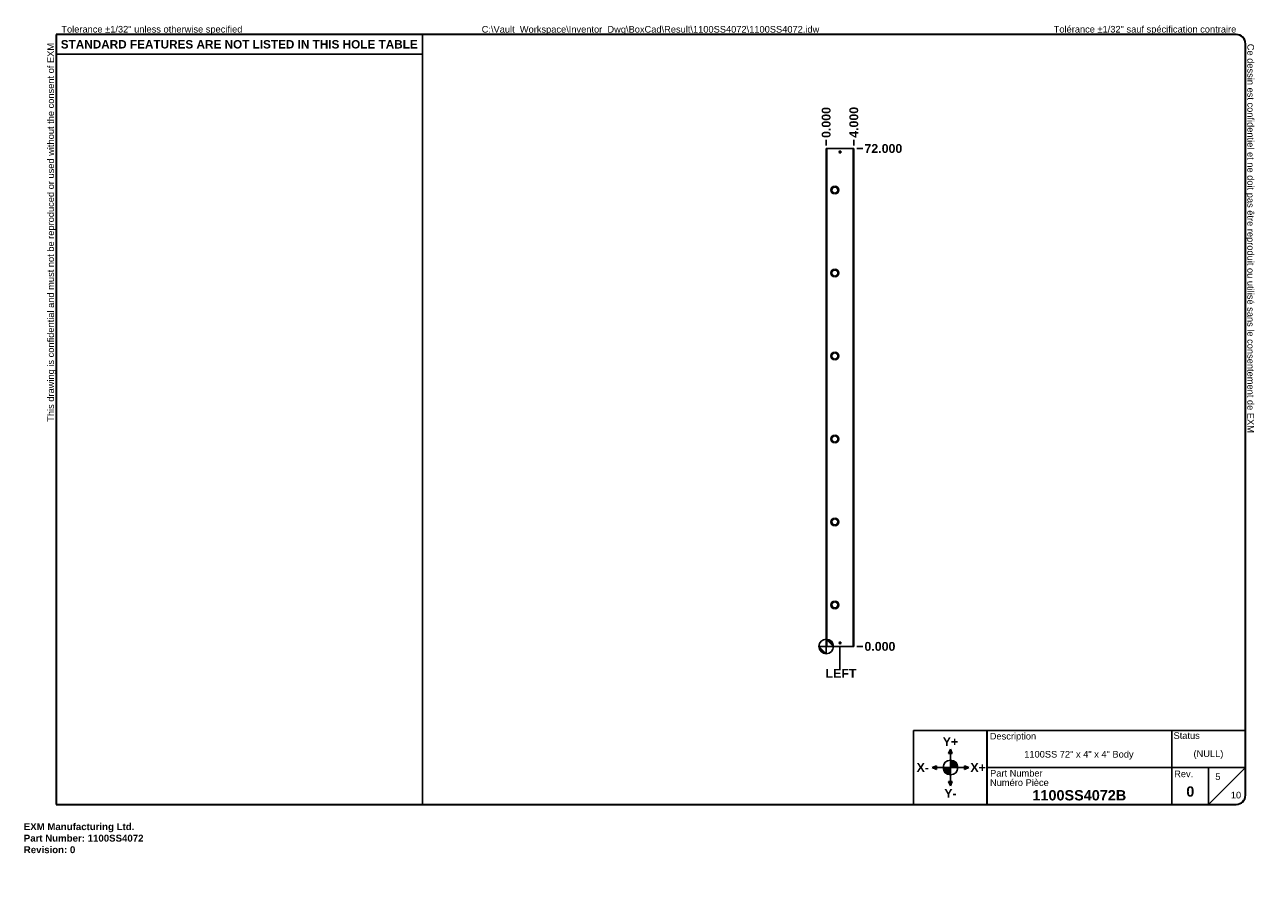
# Model space of a CAD drawing. Header units: inches. Extents: x 0 to 178, y -11 to 115.
import ezdxf

# ---------------------------------------------------------------- set-up
doc = ezdxf.new("R2010")
doc.units = ezdxf.units.IN
doc.header["$LTSCALE"] = 10.666667
doc.header["$MEASUREMENT"] = 0
doc.layers.get('0').update_dxf_attribs({"lineweight": 25})
for name, color, linetype, lineweight in [('Dimensions(ANSI)', 7, 'Continuous', 25), ('Sketch Geometry(ANSI)', 7, 'Continuous', 25), ('Symbols(ANSI)', 7, 'Continuous', 25), ('Visible Edges(ANSI)', 7, 'Continuous', 25), ('Visible Tangent Edges(ANSI)', 7, 'Continuous', 25)]:
    doc.layers.add(name, color=color, linetype=linetype, lineweight=lineweight)
doc.layers.add('Hatch', color=179, linetype='Continuous', lineweight=9, true_color=0x1e1e47)
doc.styles.add('Current-ANSI', font='arial.ttf')
doc.styles.add('Dimension-ANSI', font='arialbd.ttf')
doc.styles.get("Standard").update_dxf_attribs({"font": 'arialbd.ttf'})
doc.styles.add('Text Style44', font='arialbd.ttf')
doc.dimstyles.new('INCH-ANSI', dxfattribs={"dimscale": 10.666667, "dimtxt": 0.12, "dimasz": 0.098425, "dimexe": 0.04, "dimexo": 0.04, "dimgap": 0.031496, "dimtad": 0, "dimtih": 1, "dimtoh": 1, "dimdec": 3, "dimrnd": 1e-08, "dimzin": 0, "dimdsep": 46, "dimtxsty": 'Dimension-ANSI', "dimcen": 0.09, "dimdle": 0.312, "dimclrd": 179, "dimclre": 179, "dimclrt": 7, "dimadec": 1, "dimazin": 0, "dimtfac": 1, "dimtdec": 3, "dimtofl": 0, "dimtmove": 0, "dimatfit": 3, "dimfxl": 1, "dimtolj": 1, "dimtzin": 4, "dimlwd": 25, "dimlwe": 25, "dimarcsym": 0})
doc.dimstyles.new('INCH-ANSI-VERTICAL', dxfattribs={"dimscale": 10.666667, "dimtxt": 0.12, "dimasz": 0.098425, "dimexe": 0.04, "dimexo": 0.04, "dimgap": 0.031496, "dimtad": 0, "dimtih": 1, "dimtoh": 1, "dimdec": 3, "dimrnd": 1e-08, "dimzin": 0, "dimdsep": 46, "dimtxsty": 'Dimension-ANSI', "dimcen": 0.09, "dimdle": 0.312, "dimclrd": 179, "dimclre": 179, "dimclrt": 7, "dimadec": 1, "dimazin": 0, "dimtfac": 1, "dimtdec": 3, "dimtofl": 0, "dimtmove": 0, "dimatfit": 3, "dimfxl": 1, "dimtolj": 1, "dimtzin": 4, "dimlwd": 25, "dimlwe": 25, "dimarcsym": 0})

# ---------------------------------------------------------------- blocks, each defined once
blk = doc.blocks.new('Origin Indicator Symbol2')
at = {"layer": 'Dimensions(ANSI)'}
h = blk.add_hatch(color=7, dxfattribs=at)
edge = h.paths.add_edge_path(flags=0)
edge.add_line((10.879, 2.298), (10.78, 2.396))
edge.add_arc((10.879, 2.396), 0.0984, 180, 270)
h = blk.add_hatch(color=7, dxfattribs=at)
edge = h.paths.add_edge_path(flags=0)
edge.add_line((10.879, 2.495), (10.977, 2.396))
edge.add_arc((10.879, 2.396), 0.0984, 0, 90)
at = {"layer": 'Dimensions(ANSI)', "color": 7, "linetype": 'Continuous'}
for p, q in [((10.879, 2.298), (10.78, 2.396)), ((10.879, 2.495), (10.977, 2.396))]:
    blk.add_line(p, q, dxfattribs=at)
at = {"layer": 'Dimensions(ANSI)', "color": 7, "linetype": 'Continuous', "flags": 128}
for points in [[(10.879, 2.396), (10.879, 2.298), (10.78, 2.396), (10.879, 2.396)], [(10.879, 2.396), (10.78, 2.396), (10.879, 2.396), (10.879, 2.396)], [(10.879, 2.396), (10.977, 2.396), (10.879, 2.495), (10.879, 2.396)], [(10.879, 2.396), (10.879, 2.495), (10.879, 2.298), (10.879, 2.396)]]:
    blk.add_lwpolyline(points, dxfattribs=at)
at = {"layer": 'Dimensions(ANSI)', "color": 7, "linetype": 'Continuous'}
blk.add_circle((10.879, 2.396), 0.0984, dxfattribs=at)
for start, end in [(180, 270), (0, 90)]:
    blk.add_arc((10.879, 2.396), 0.0984, start, end, dxfattribs=at)
at = {"layer": 'Dimensions(ANSI)', "color": 7}
for points in [[(10.879, 2.396), (10.879, 2.298), (10.78, 2.396), (10.879, 2.396)], [(10.879, 2.396), (10.78, 2.396), (10.879, 2.396)], [(10.879, 2.396), (10.977, 2.396), (10.879, 2.495), (10.879, 2.396)], [(10.879, 2.396), (10.879, 2.495), (10.879, 2.298), (10.879, 2.396)]]:
    blk.add_solid(points, dxfattribs=at)
blk = doc.blocks.new('Borders EXM - B (Inch) - B')
at = {"layer": 'Sketch Geometry(ANSI)', "linetype": 'Continuous', "lineweight": 35}
for p, q in [((16.438, 10.692), (0.437, 10.692)), ((0.437, 10.692), (0.437, 0.255)), ((16.562, 0.38), (16.562, 10.567)), ((0.437, 0.255), (16.438, 0.255))]:
    blk.add_line(p, q, dxfattribs=at)
at = {"layer": 'Sketch Geometry(ANSI)'}
for p, q in [((5.406, 10.692), (5.406, 0.255)), ((0.437, 10.428), (5.406, 10.428))]:
    blk.add_line(p, q, dxfattribs=at)
at = {"layer": 'Sketch Geometry(ANSI)', "linetype": 'Continuous', "lineweight": 35}
for centre, start, end in [((16.438, 10.567), 0, 90), ((16.438, 0.38), 270, 0)]:
    blk.add_arc(centre, 0.125, start, end, dxfattribs=at)
at = {"layer": 'Symbols(ANSI)', "color": 7, "char_height": 0.09, "attachment_point": 7, "style": 'Current-ANSI'}
for s, insert, rotation in [('This drawing is confidential and must not be reproduced or used without the consent of EXM', (0.437, 5.442), 90), ('Ce dessin est confidentiel et ne doit pas être reproduit ou utilisé sans le consentement de EXM', (16.562, 10.567), 270)]:
    blk.add_mtext(s, dxfattribs=dict(at, insert=insert, rotation=rotation))
for s, insert in [('Tolerance ±1/32" unless otherwise specified', (0.509, 10.692)), ('Tolérance ±1/32" sauf spécification contraire', (13.963, 10.692))]:
    blk.add_mtext(s, dxfattribs=dict(at, insert=insert))
at = {"layer": 'Symbols(ANSI)', "color": 7, "insert": (2.921, 10.559), "char_height": 0.114, "width": 4.96908, "attachment_point": 5, "style": 'Dimension-ANSI'}
blk.add_mtext('\\fArial|b1|i0;{\\H0.1140;STANDARD FEATURES ARE NOT LISTED IN THIS HOLE TABLE}', dxfattribs=at)
at = {"layer": 'Symbols(ANSI)', "color": 7, "style": 'Current-ANSI'}
blk.add_attdef('FILENAME_AND_PATH_001', (6.208, 10.718), '', height=0.09, dxfattribs=at)
blk = doc.blocks.new('Title Blocks EXM-2 - ANSI B')
at = {"layer": 'Hatch'}
for points in [[(12.725, 0.94), (12.75, 0.94), (12.75, 1)], [(12.775, 0.94), (12.75, 1), (12.75, 0.94)], [(12.56, 0.75), (12.56, 0.775), (12.5, 0.75)], [(12.56, 0.75), (12.5, 0.75), (12.56, 0.725)], [(12.94, 0.75), (13, 0.75), (12.94, 0.775)], [(12.94, 0.75), (12.94, 0.725), (13, 0.75)], [(12.75, 0.56), (12.725, 0.56), (12.75, 0.5)], [(12.75, 0.56), (12.75, 0.5), (12.775, 0.56)]]:
    blk.add_hatch(color=7, dxfattribs=at).paths.add_polyline_path(points)
h = blk.add_hatch(color=7, dxfattribs=at)
edge = h.paths.add_edge_path()
edge.add_line((12.75, 0.85), (12.75, 0.75))
edge.add_line((12.75, 0.75), (12.85, 0.75))
edge.add_arc((12.75, 0.75), 0.1, 0, 90)
h = blk.add_hatch(color=7, dxfattribs=at)
edge = h.paths.add_edge_path()
edge.add_line((12.75, 0.65), (12.75, 0.75))
edge.add_line((12.75, 0.75), (12.65, 0.75))
edge.add_arc((12.75, 0.75), 0.1, 180, 270)
at = {"layer": 'Sketch Geometry(ANSI)'}
for p, q in [((12.249, 1.25), (16.749, 1.25)), ((12.249, 0.25), (12.249, 1.25)), ((15.749, 1.25), (15.749, 0.75)), ((16.749, 1.25), (16.749, 0.375)), ((12.75, 1), (12.725, 0.94)), ((12.725, 0.94), (12.775, 0.94)), ((12.75, 0.85), (12.75, 1)), ((12.775, 0.94), (12.75, 1)), ((12.75, 0.75), (12.75, 0.85)), ((12.5, 0.75), (12.56, 0.775)), ((12.65, 0.75), (12.5, 0.75)), ((12.56, 0.725), (12.5, 0.75)), ((12.56, 0.775), (12.56, 0.725)), ((12.75, 0.75), (12.65, 0.75)), ((12.75, 0.75), (12.85, 0.75)), ((12.75, 0.75), (12.75, 0.65)), ((12.85, 0.75), (13, 0.75)), ((13, 0.75), (12.94, 0.775)), ((12.94, 0.775), (12.94, 0.725)), ((12.94, 0.725), (13, 0.75)), ((15.749, 0.75), (13.249, 0.75)), ((16.249, 0.75), (15.749, 0.75)), ((15.749, 0.75), (15.749, 0.25)), ((16.249, 0.25), (16.249, 0.75)), ((16.249, 0.75), (16.749, 0.75)), ((16.249, 0.25), (16.749, 0.75)), ((12.775, 0.56), (12.725, 0.56)), ((12.725, 0.56), (12.75, 0.5)), ((12.75, 0.65), (12.75, 0.5)), ((12.75, 0.5), (12.775, 0.56)), ((13.249, 0.25), (12.249, 0.25)), ((16.624, 0.25), (13.249, 0.25))]:
    blk.add_line(p, q, dxfattribs=at)
at = {"layer": 'Sketch Geometry(ANSI)', "linetype": 'Continuous', "lineweight": 35}
blk.add_line((13.249, 0.25), (13.249, 1.25), dxfattribs=at)
at = {"layer": 'Sketch Geometry(ANSI)'}
blk.add_circle((12.75, 0.75), 0.1, dxfattribs=at)
blk.add_arc((16.624, 0.375), 0.125, 270, 0, dxfattribs=at)
at = {"layer": 'Symbols(ANSI)', "color": 7}
for s, insert, char_height, attachment_point, style in [('Description', (13.283, 1.103), 0.09, 7, 'Current-ANSI'), ('Status', (15.774, 1.137), 0.09, 7, 'Current-ANSI'), ('\\fArial|b1|i0;Y+', (12.75, 1.1), 0.12, 5, 'Dimension-ANSI'), ('\\fArial|b1|i0;X-', (12.375, 0.75), 0.12, 5, 'Dimension-ANSI'), ('\\fArial|b1|i0;X+', (13.125, 0.75), 0.12, 5, 'Dimension-ANSI'), ('Part Number', (13.287, 0.627), 0.09, 7, 'Current-ANSI'), ('Numéro Pièce', (13.286, 0.5), 0.09, 7, 'Current-ANSI'), ('\\fArial|b1|i0;Y-', (12.75, 0.4), 0.12, 5, 'Dimension-ANSI')]:
    blk.add_mtext(s, dxfattribs=dict(at, insert=insert, char_height=char_height, attachment_point=attachment_point, style=style))
at = {"layer": 'Symbols(ANSI)', "color": 7, "insert": (15.783, 0.618), "char_height": 0.09, "width": 0.25854, "attachment_point": 7, "style": 'Current-ANSI'}
blk.add_mtext('Rev.', dxfattribs=at)
at = {"layer": 'Symbols(ANSI)', "color": 7}
for tag, p, height, style in [('IDW_DESC_IAM_001', (13.75, 0.885), 0.09, 'Current-ANSI'), ('DESIGN_STATE_001', (16.045, 0.893), 0.09, 'Current-ANSI'), ('Sheet_number_001', (16.341, 0.581), 0.09, 'Current-ANSI'), ('IDW_NAME_IAM_001', (13.861, 0.304), 0.14, 'Text Style44'), ('IDW_REV_001', (15.947, 0.355), 0.14, 'Text Style44'), ('Number_of_sheets_001', (16.551, 0.331), 0.09, 'Current-ANSI')]:
    blk.add_attdef(tag, p, '', height=height, dxfattribs=dict(at, style=style))
blk = doc.blocks.new('*D11')
at = {"layer": 'Defpoints', "color": 0, "linetype": 'Continuous', "transparency": 16777216}
for p in [(120.04, 25.56), (120.04, 25.56), (121.32, 25.56)]:
    blk.add_point(p, dxfattribs=at)
at = {"layer": 'Dimensions(ANSI)', "color": 179, "linetype": 'Continuous', "lineweight": 25, "true_color": 0x262658, "transparency": 16777216}
blk.add_line((120.47, 25.56), (121.32, 25.56), dxfattribs=at)
at = {"layer": 'Dimensions(ANSI)', "color": 7, "linetype": 'Continuous', "lineweight": 25, "transparency": 16777216, "insert": (123.81, 25.56), "char_height": 1.28, "attachment_point": 5, "style": 'Dimension-ANSI'}
blk.add_mtext('\\A1;0.000', dxfattribs=at)
blk = doc.blocks.new('*D12')
at = {"layer": 'Defpoints', "color": 0, "linetype": 'Continuous', "transparency": 16777216}
for p in [(120.04, 97.56), (121.32, 97.56), (120.04, 25.56)]:
    blk.add_point(p, dxfattribs=at)
at = {"layer": 'Dimensions(ANSI)', "color": 179, "linetype": 'Continuous', "lineweight": 25, "true_color": 0x262658, "transparency": 16777216}
blk.add_line((120.47, 97.56), (121.32, 97.56), dxfattribs=at)
at = {"layer": 'Dimensions(ANSI)', "color": 7, "linetype": 'Continuous', "lineweight": 25, "transparency": 16777216, "insert": (124.31, 97.56), "char_height": 1.28, "attachment_point": 5, "style": 'Dimension-ANSI'}
blk.add_mtext('\\A1;72.000', dxfattribs=at)
blk = doc.blocks.new('*D13')
at = {"layer": 'Defpoints', "color": 0, "linetype": 'Continuous', "transparency": 16777216}
for p in [(116.04, 98.84), (116.04, 97.56), (116.04, 97.56)]:
    blk.add_point(p, dxfattribs=at)
at = {"layer": 'Dimensions(ANSI)', "color": 179, "linetype": 'Continuous', "lineweight": 25, "true_color": 0x262658, "transparency": 16777216}
blk.add_line((116.04, 97.99), (116.04, 98.84), dxfattribs=at)
at = {"layer": 'Dimensions(ANSI)', "color": 7, "linetype": 'Continuous', "lineweight": 25, "transparency": 16777216, "insert": (116.04, 101.33), "char_height": 1.28, "attachment_point": 5, "rotation": 90, "style": 'Dimension-ANSI'}
blk.add_mtext('\\A1;0.000', dxfattribs=at)
blk = doc.blocks.new('*D14')
at = {"layer": 'Defpoints', "color": 0, "linetype": 'Continuous', "transparency": 16777216}
for p in [(120.04, 98.84), (116.04, 97.56), (120.04, 97.56)]:
    blk.add_point(p, dxfattribs=at)
at = {"layer": 'Dimensions(ANSI)', "color": 179, "linetype": 'Continuous', "lineweight": 25, "true_color": 0x262658, "transparency": 16777216}
blk.add_line((120.04, 97.99), (120.04, 98.84), dxfattribs=at)
at = {"layer": 'Dimensions(ANSI)', "color": 7, "linetype": 'Continuous', "lineweight": 25, "transparency": 16777216, "insert": (120.04, 101.35), "char_height": 1.28, "attachment_point": 5, "rotation": 90, "style": 'Dimension-ANSI'}
blk.add_mtext('\\A1;4.000', dxfattribs=at)
blk = doc.blocks.new('Datum Identifier14')
at = {"layer": 'Symbols(ANSI)', "color": 7, "linetype": 'Continuous', "lineweight": 25}
for p, q in [((11.066, 2.298), (11.066, 2.396)), ((11.066, 2.298), (11.066, 2.275)), ((11.066, 2.275), (11.066, 2.091))]:
    blk.add_line(p, q, dxfattribs=at)
at = {"layer": 'Symbols(ANSI)', "color": 7, "insert": (10.87, 1.971), "char_height": 0.12, "attachment_point": 7, "style": 'Dimension-ANSI'}
blk.add_mtext('LEFT', dxfattribs=at)

msp = doc.modelspace()

# ---------------------------------------------------------------- linework, layer by layer
at = {"layer": 'Visible Edges(ANSI)'}
for p, q in [((116.1274, 97.5609), (116.0414, 97.5609)), ((116.0414, 25.5609), (116.0414, 97.5609)), ((119.9554, 97.5609), (116.1274, 97.5609)), ((120.0414, 97.5609), (119.9554, 97.5609)), ((120.0414, 97.5609), (120.0414, 25.5609)), ((116.8559, 91.6009), (116.8558, 91.6009)), ((116.8558, 91.5209), (116.8559, 91.5209)), ((117.2414, 92.1212), (117.2414, 92.1211)), ((117.2414, 91.0008), (117.2414, 91.0007)), ((117.3414, 92.1211), (117.3414, 92.1212)), ((117.3414, 91.0007), (117.3414, 91.0008)), ((117.7271, 91.6009), (117.727, 91.6009)), ((117.727, 91.5209), (117.7271, 91.5209)), ((117.2414, 80.1212), (117.2414, 80.1211)), ((117.3414, 80.1211), (117.3414, 80.1212)), ((116.8559, 79.6009), (116.8558, 79.6009)), ((116.8558, 79.5209), (116.8559, 79.5209)), ((117.2414, 79.0008), (117.2414, 79.0007)), ((117.3414, 79.0007), (117.3414, 79.0008)), ((117.7271, 79.6009), (117.727, 79.6009)), ((117.727, 79.5209), (117.7271, 79.5209)), ((117.2414, 68.1212), (117.2414, 68.1211)), ((117.3414, 68.1211), (117.3414, 68.1212)), ((116.8559, 67.6009), (116.8558, 67.6009)), ((116.8558, 67.5209), (116.8559, 67.5209)), ((117.2414, 67.0008), (117.2414, 67.0007)), ((117.3414, 67.0007), (117.3414, 67.0008)), ((117.7271, 67.6009), (117.727, 67.6009)), ((117.727, 67.5209), (117.7271, 67.5209)), ((116.8559, 55.6009), (116.8558, 55.6009)), ((116.8558, 55.5209), (116.8559, 55.5209)), ((117.2414, 56.1212), (117.2414, 56.1211)), ((117.3414, 56.1211), (117.3414, 56.1212)), ((117.7271, 55.6009), (117.727, 55.6009)), ((117.727, 55.5209), (117.7271, 55.5209)), ((117.2414, 55.0008), (117.2414, 55.0007)), ((117.3414, 55.0007), (117.3414, 55.0008)), ((116.8559, 43.6009), (116.8558, 43.6009)), ((116.8558, 43.5209), (116.8559, 43.5209)), ((117.2414, 44.1212), (117.2414, 44.1211)), ((117.2414, 43.0008), (117.2414, 43.0007)), ((117.3414, 44.1211), (117.3414, 44.1212)), ((117.3414, 43.0007), (117.3414, 43.0008)), ((117.7271, 43.6009), (117.727, 43.6009)), ((117.727, 43.5209), (117.7271, 43.5209)), ((117.2414, 32.1212), (117.2414, 32.1211)), ((117.3414, 32.1211), (117.3414, 32.1212)), ((116.8559, 31.6009), (116.8558, 31.6009)), ((116.8558, 31.5209), (116.8559, 31.5209)), ((117.2414, 31.0008), (117.2414, 31.0007)), ((117.3414, 31.0007), (117.3414, 31.0008)), ((117.7271, 31.6009), (117.727, 31.6009)), ((117.727, 31.5209), (117.7271, 31.5209)), ((116.1274, 25.5609), (116.0414, 25.5609)), ((116.1274, 25.5609), (119.9554, 25.5609)), ((119.9554, 25.5609), (120.0414, 25.5609))]:
    msp.add_line(p, q, dxfattribs=at)
for centre in [(118.0414, 97.0609), (118.0414, 26.0609)]:
    msp.add_circle(centre, 0.1405, dxfattribs=at)
for centre, radius, start, end in [((117.2914, 91.5609), 0.5625, 95.099689, 264.900311), ((117.2914, 91.5609), 0.5624, 95.100598, 264.899402), ((117.2914, 91.5609), 0.4375, 5.245797, 174.754203), ((117.2914, 91.5609), 0.4375, 185.245797, 354.754203), ((117.2914, 91.5609), 0.4374, 5.247, 174.753), ((117.2914, 91.5609), 0.4374, 185.247, 354.753), ((117.2914, 91.5609), 0.5625, 275.099689, 84.900311), ((117.2914, 91.5609), 0.5624, 275.100598, 84.899402), ((117.2914, 79.5609), 0.5625, 95.099689, 264.900311), ((117.2914, 79.5609), 0.5624, 95.100598, 264.899402), ((117.2914, 79.5609), 0.5625, 275.099689, 84.900311), ((117.2914, 79.5609), 0.5624, 275.100598, 84.899402), ((117.2914, 79.5609), 0.4375, 5.245797, 174.754203), ((117.2914, 79.5609), 0.4375, 185.245797, 354.754203), ((117.2914, 79.5609), 0.4374, 5.247, 174.753), ((117.2914, 79.5609), 0.4374, 185.247, 354.753), ((117.2914, 67.5609), 0.5625, 95.099689, 264.900311), ((117.2914, 67.5609), 0.5624, 95.100598, 264.899402), ((117.2914, 67.5609), 0.4375, 5.245797, 174.754203), ((117.2914, 67.5609), 0.4374, 5.247, 174.753), ((117.2914, 67.5609), 0.5625, 275.099689, 84.900311), ((117.2914, 67.5609), 0.5624, 275.100598, 84.899402), ((117.2914, 67.5609), 0.4375, 185.245797, 354.754203), ((117.2914, 67.5609), 0.4374, 185.247, 354.753), ((117.2914, 55.5609), 0.5625, 95.099689, 264.900311), ((117.2914, 55.5609), 0.5624, 95.100598, 264.899402), ((117.2914, 55.5609), 0.4375, 5.245797, 174.754203), ((117.2914, 55.5609), 0.4375, 185.245797, 354.754203), ((117.2914, 55.5609), 0.4374, 5.247, 174.753), ((117.2914, 55.5609), 0.4374, 185.247, 354.753), ((117.2914, 55.5609), 0.5625, 275.099689, 84.900311), ((117.2914, 55.5609), 0.5624, 275.100598, 84.899402), ((117.2914, 43.5609), 0.5625, 95.099689, 264.900311), ((117.2914, 43.5609), 0.5624, 95.100598, 264.899402), ((117.2914, 43.5609), 0.4375, 5.245797, 174.754203), ((117.2914, 43.5609), 0.4375, 185.245797, 354.754203), ((117.2914, 43.5609), 0.4374, 5.247, 174.753), ((117.2914, 43.5609), 0.4374, 185.247, 354.753), ((117.2914, 43.5609), 0.5625, 275.099689, 84.900311), ((117.2914, 43.5609), 0.5624, 275.100598, 84.899402), ((117.2914, 31.5609), 0.5625, 95.099689, 264.900311), ((117.2914, 31.5609), 0.5624, 95.100598, 264.899402), ((117.2914, 31.5609), 0.5625, 275.099689, 84.900311), ((117.2914, 31.5609), 0.5624, 275.100598, 84.899402), ((117.2914, 31.5609), 0.4375, 5.245797, 174.754203), ((117.2914, 31.5609), 0.4375, 185.245797, 354.754203), ((117.2914, 31.5609), 0.4374, 5.247, 174.753), ((117.2914, 31.5609), 0.4374, 185.247, 354.753)]:
    msp.add_arc(centre, radius, start, end, dxfattribs=at)
at = {"layer": 'Visible Tangent Edges(ANSI)'}
for p, q in [((116.1274, 97.5609), (116.1274, 25.5609)), ((119.9554, 25.5609), (119.9554, 97.5609))]:
    msp.add_line(p, q, dxfattribs=at)

# ---------------------------------------------------------------- block references
at = {"xscale": 10.66666666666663, "yscale": 10.66666666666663, "zscale": 10.66666666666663}
for name, p, values in [('Borders EXM - B (Inch) - B', (0, 0), {'FILENAME_AND_PATH_001': 'C:\\Vault_Workspace\\Inventor_Dwg\\BoxCad\\Result\\1100SS4072\\1100SS4072.idw'}), ('Title Blocks EXM-2 - ANSI B', (-1.9875, 0.0485), {'IDW_REV_001': '0', 'Sheet_number_001': '5', 'Number_of_sheets_001': '10', 'IDW_DESC_IAM_001': '1100SS 72" x 4" x 4" Body', 'DESIGN_STATE_001': '(NULL)', 'IDW_NAME_IAM_001': '1100SS4072B'})]:
    msp.add_blockref(name, p, dxfattribs=at).add_auto_attribs(values)
at = {"layer": 'Dimensions(ANSI)', "xscale": 10.66666666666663, "yscale": 10.66666666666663, "zscale": 10.66666666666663}
msp.add_blockref('Origin Indicator Symbol2', (0, 0), dxfattribs=at)
at = {"layer": 'Symbols(ANSI)', "xscale": 10.66666666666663, "yscale": 10.66666666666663, "zscale": 10.66666666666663}
msp.add_blockref('Datum Identifier14', (0, 0), dxfattribs=at)

# ---------------------------------------------------------------- texts
at = {"insert": (0, 0), "char_height": 1, "attachment_point": 1}
msp.add_mtext_dynamic_manual_height_columns('EXM Manufacturing Ltd.\\PPart Number: 1100SS4072\\PRevision: 0', width=6.990976, gutter_width=1, heights=[0], dxfattribs=at).dxf.set("width", 100)

# ---------------------------------------------------------------- dimensions: what is measured, and where the dimension line sits
at = {"layer": 'Dimensions(ANSI)', "color": 179, "linetype": 'Continuous', "lineweight": 25, "true_color": 0x262658}
for feature_location, offset, dtype, origin, dimstyle, picture, middle in [((116.0414228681, 97.5609418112), (0, 1.28), 1, (116.0414228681, 97.5609418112), 'INCH-ANSI-VERTICAL', '*D13', (116.0414228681, 101.3326434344)), ((120.0414, 97.5609), (0, 1.28), 1, (116.0414, 97.5609), 'INCH-ANSI-VERTICAL', '*D14', (120.0414, 101.3536)), ((120.0414, 97.5609), (1.28, 0), 0, (120.0414, 25.5609), 'INCH-ANSI', '*D12', (124.3099, 97.5609)), ((120.0414228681, 25.5609418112), (1.28, 0), 0, (120.0414228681, 25.5609418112), 'INCH-ANSI', '*D11', (123.8131244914, 25.5609418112))]:
    dim = msp.add_ordinate_dim(feature_location=feature_location, offset=offset, dtype=dtype, origin=origin, dimstyle=dimstyle, override={"dimgap": 0.031496, "dimtad": 0, "dimdec": 3, "dimtol": 0, "dimlim": 0, "dimtp": 0, "dimtm": 0, "dimtdec": 3}, dxfattribs=at)
    dim.commit()
    dim.dimension.update_dxf_attribs({"geometry": picture, "text_midpoint": middle})

doc.saveas('drawing.dxf')
